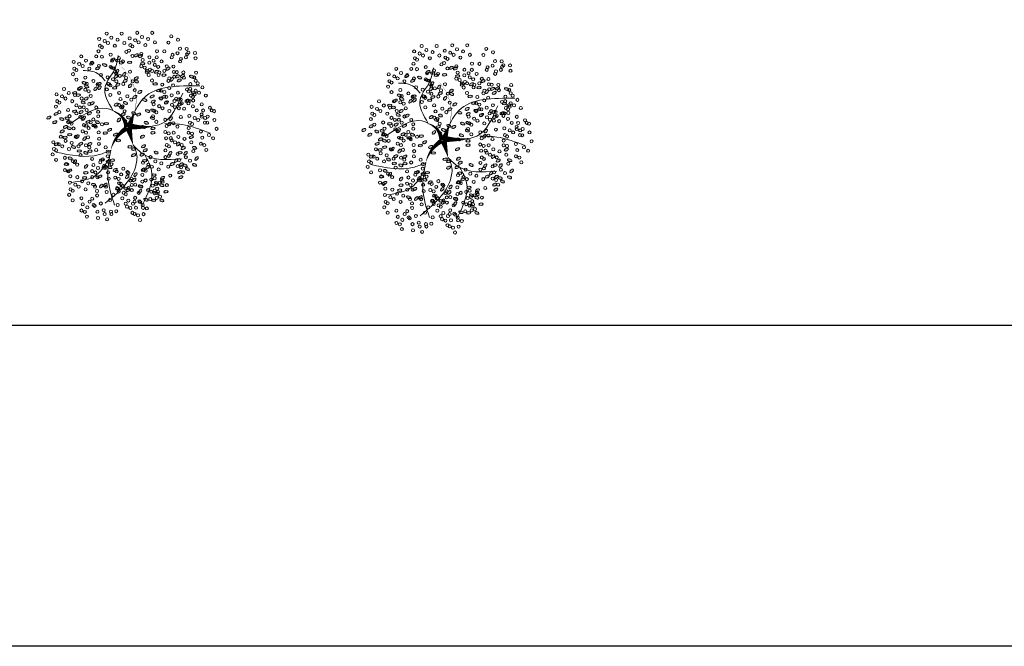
# Model space of a CAD drawing. Header units: millimetres. Extents: x 2161 to 2648, y 395 to 538.
# Tile 10 of 30: x 2353 to 2378, y 395 to 410. Entities that reach past the tile are written whole.
import ezdxf

# ---------------------------------------------------------------- set-up
doc = ezdxf.new("R2010")
doc.units = ezdxf.units.MM
doc.layers.add('01 - Vegetación', color=3, linetype='Continuous', lineweight=0)
doc.layers.add('Cotas', color=3, linetype='Continuous')

# ---------------------------------------------------------------- blocks, each defined once
blk = doc.blocks.new('17')
at = {"layer": '01 - Vegetación'}
for points in [[(4495.84, 1680.23, 1.33, 0.0221, 0.199177), (4489.97, 1684.48, 0.0221, 0.0221, 1.224983)], [(4496.02, 1680.23, 1.33, 0.0221, 0.286986), (4500.47, 1683.82, 0.0221, 0.0221, -1.494927)], [(4496.02, 1679.76, 1.77, 0.0221, 0), (4491.39, 1678.53, 0.0221, 0.0221, 0)], [(4496.02, 1679.66, 1.77, 0.0221, 0), (4500.28, 1678.15, 0.0221, 0.0221, 0)], [(4496.4, 1679.85, 1.77, 0.0221, 0.074947), (4496.4, 1672.95, 0.0221, 0.0221, 0.762797)], [(4497.07, 1679.43, 0.133, 0.0221, 0.381476), (4512.91, 1682.47, 0.0221, 0.0221, -1.841687)]]:
    blk.add_lwpolyline(points, format="xyseb", dxfattribs=at)
for points in [[(4490, 1684.47), (4488.83, 1687.51), (4489.5, 1699.09)], [(4487.73, 1684.98), (4483.44, 1688.25), (4481.42, 1694.81)], [(4497.83, 1680.19), (4501.11, 1685.48), (4497.33, 1694.81)], [(4508.5, 1685.98), (4510.45, 1688), (4511.21, 1691.78)], [(4491.39, 1678.53), (4489.02, 1677.58), (4485.46, 1677.92), (4475.87, 1685.99)], [(4500.47, 1683.82), (4506.92, 1685.99), (4511.46, 1683.47), (4515.25, 1682.46)], [(4490, 1684.47), (4482.94, 1685.23), (4475.36, 1683.47)], [(4491.39, 1678.53), (4489, 1675.9), (4487.73, 1665.57)], [(4496.57, 1678.43), (4497.07, 1670.86), (4505.15, 1665.32)], [(4497.07, 1679.43), (4503.89, 1675.65), (4507.17, 1660.78)], [(4488.74, 1675.4), (4484.7, 1673.64), (4475.11, 1676.16)], [(4497.07, 1670.11), (4496.82, 1665.57), (4494.55, 1658.01)]]:
    blk.add_spline(points, degree=3, dxfattribs=at)
blk = doc.blocks.new('16')
at = {"layer": '01 - Vegetación'}
h = blk.add_hatch(color=40, dxfattribs=at)
h.set_gradient(color1=(255, 191, 0), color2=(223, 255, 127), rotation=180, centered=1, tint=1, name='INVSPHERICAL')
edge = h.paths.add_edge_path()
edge.add_ellipse((4538.847, 1678.642), major_axis=(-0.0033, 0.0777), ratio=0.578492, start_angle=0, end_angle=360, ccw=False)
edge = h.paths.add_edge_path()
edge.add_ellipse((4538.961, 1678.487), major_axis=(-0.0349, 0.0695), ratio=0.578492, start_angle=0, end_angle=360, ccw=False)
edge = h.paths.add_edge_path()
edge.add_ellipse((4538.69, 1678.926), major_axis=(-0.0594, 0.0503), ratio=0.578492, start_angle=0, end_angle=360, ccw=False)
edge = h.paths.add_edge_path()
edge.add_ellipse((4538.676, 1678.266), major_axis=(-0.0033, 0.0777), ratio=0.578492, start_angle=0, end_angle=360, ccw=False)
edge = h.paths.add_edge_path()
edge.add_ellipse((4541.23, 1679.281), major_axis=(0.0274, 0.0728), ratio=0.578492, start_angle=0, end_angle=360, ccw=False)
edge = h.paths.add_edge_path()
edge.add_ellipse((4540.829, 1679.36), major_axis=(-0.0349, 0.0695), ratio=0.578492, start_angle=0, end_angle=360, ccw=False)
edge = h.paths.add_edge_path()
edge.add_ellipse((4541.174, 1679.607), major_axis=(-0.0349, 0.0695), ratio=0.578492, start_angle=0, end_angle=360, ccw=False)
edge = h.paths.add_edge_path()
edge.add_ellipse((4541.072, 1679.421), major_axis=(0.0274, 0.0728), ratio=0.578492, start_angle=0, end_angle=360, ccw=False)
edge = h.paths.add_edge_path()
edge.add_ellipse((4540.113, 1679.632), major_axis=(-0.0349, 0.0695), ratio=0.578492, start_angle=0, end_angle=360, ccw=False)
edge = h.paths.add_edge_path()
edge.add_ellipse((4540.279, 1679.843), major_axis=(-0.0349, 0.0695), ratio=0.578492, start_angle=0, end_angle=360, ccw=False)
edge = h.paths.add_edge_path()
edge.add_ellipse((4540.165, 1679.999), major_axis=(-0.0033, 0.0777), ratio=0.578492, start_angle=0, end_angle=360, ccw=False)
edge = h.paths.add_edge_path()
edge.add_ellipse((4540.499, 1679.956), major_axis=(-0.0033, 0.0777), ratio=0.578492, start_angle=0, end_angle=360, ccw=False)
edge = h.paths.add_edge_path()
edge.add_ellipse((4540.629, 1679.513), major_axis=(-0.0594, 0.0503), ratio=0.578492, start_angle=0, end_angle=360, ccw=False)
edge = h.paths.add_edge_path()
edge.add_ellipse((4540.551, 1680.278), major_axis=(0.0274, 0.0728), ratio=0.578492, start_angle=0, end_angle=360, ccw=False)
edge = h.paths.add_edge_path()
edge.add_ellipse((4539.201, 1679.744), major_axis=(-0.0033, 0.0777), ratio=0.578492, start_angle=0, end_angle=360, ccw=False)
edge = h.paths.add_edge_path()
edge.add_ellipse((4539.14, 1679.893), major_axis=(0.0274, 0.0728), ratio=0.578492, start_angle=0, end_angle=360, ccw=False)
edge = h.paths.add_edge_path()
edge.add_ellipse((4539.208, 1680.126), major_axis=(-0.0033, 0.0777), ratio=0.578492, start_angle=0, end_angle=360, ccw=False)
edge = h.paths.add_edge_path()
edge.add_ellipse((4538.979, 1680.681), major_axis=(-0.0594, 0.0503), ratio=0.578492, start_angle=0, end_angle=360, ccw=False)
edge = h.paths.add_edge_path()
edge.add_ellipse((4538.577, 1680.728), major_axis=(-0.0033, 0.0777), ratio=0.578492, start_angle=0, end_angle=360, ccw=False)
edge = h.paths.add_edge_path()
edge.add_ellipse((4538.926, 1680.033), major_axis=(0.0274, 0.0728), ratio=0.578492, start_angle=0, end_angle=360, ccw=False)
edge = h.paths.add_edge_path()
edge.add_ellipse((4538.95, 1679.842), major_axis=(0.0274, 0.0728), ratio=0.578492, start_angle=0, end_angle=360, ccw=False)
edge = h.paths.add_edge_path()
edge.add_ellipse((4538.621, 1680.191), major_axis=(-0.0349, 0.0695), ratio=0.578492, start_angle=0, end_angle=360, ccw=False)
edge = h.paths.add_edge_path()
edge.add_ellipse((4538.328, 1680.411), major_axis=(0.0274, 0.0728), ratio=0.578492, start_angle=0, end_angle=360, ccw=False)
edge = h.paths.add_edge_path()
edge.add_ellipse((4538.283, 1680.138), major_axis=(-0.0594, 0.0503), ratio=0.578492, start_angle=0, end_angle=360, ccw=False)
edge = h.paths.add_edge_path()
edge.add_ellipse((4538.32, 1679.993), major_axis=(-0.0594, 0.0503), ratio=0.578492, start_angle=0, end_angle=360, ccw=False)
edge = h.paths.add_edge_path()
edge.add_ellipse((4538.755, 1680.687), major_axis=(-0.0033, 0.0777), ratio=0.578492, start_angle=0, end_angle=360, ccw=False)
edge = h.paths.add_edge_path()
edge.add_ellipse((4538.834, 1681.261), major_axis=(-0.0349, 0.0695), ratio=0.578492, start_angle=0, end_angle=360, ccw=False)
edge = h.paths.add_edge_path()
edge.add_ellipse((4539.054, 1681.374), major_axis=(-0.0033, 0.0777), ratio=0.578492, start_angle=0, end_angle=360, ccw=False)
edge = h.paths.add_edge_path()
edge.add_ellipse((4539.147, 1681.076), major_axis=(-0.0594, 0.0503), ratio=0.578492, start_angle=0, end_angle=360, ccw=False)
edge = h.paths.add_edge_path()
edge.add_ellipse((4539.52, 1680.541), major_axis=(-0.0033, 0.0777), ratio=0.578492, start_angle=0, end_angle=360, ccw=False)
edge = h.paths.add_edge_path()
edge.add_ellipse((4539.459, 1680.689), major_axis=(0.0274, 0.0728), ratio=0.578492, start_angle=0, end_angle=360, ccw=False)
edge = h.paths.add_edge_path()
edge.add_ellipse((4539.527, 1680.923), major_axis=(-0.0033, 0.0777), ratio=0.578492, start_angle=0, end_angle=360, ccw=False)
edge = h.paths.add_edge_path()
edge.add_ellipse((4539.265, 1681.244), major_axis=(0.0274, 0.0728), ratio=0.578492, start_angle=0, end_angle=360, ccw=False)
edge = h.paths.add_edge_path()
edge.add_ellipse((4539.188, 1677.478), major_axis=(-0.0594, 0.0503), ratio=0.578492, start_angle=0, end_angle=360, ccw=False)
edge = h.paths.add_edge_path()
edge.add_ellipse((4539.473, 1678.19), major_axis=(0.0274, 0.0728), ratio=0.578492, start_angle=0, end_angle=360, ccw=False)
edge = h.paths.add_edge_path()
edge.add_ellipse((4540.696, 1678.325), major_axis=(0.0274, 0.0728), ratio=0.578492, start_angle=0, end_angle=360, ccw=False)
edge = h.paths.add_edge_path()
edge.add_ellipse((4540.33, 1678.305), major_axis=(-0.0033, 0.0777), ratio=0.578492, start_angle=0, end_angle=360, ccw=False)
edge = h.paths.add_edge_path()
edge.add_ellipse((4540.174, 1678.307), major_axis=(-0.0033, 0.0777), ratio=0.578492, start_angle=0, end_angle=360, ccw=False)
edge = h.paths.add_edge_path()
edge.add_ellipse((4540.488, 1677.717), major_axis=(-0.0594, 0.0503), ratio=0.578492, start_angle=0, end_angle=360, ccw=False)
edge = h.paths.add_edge_path()
edge.add_ellipse((4540.676, 1677.675), major_axis=(-0.0594, 0.0503), ratio=0.578492, start_angle=0, end_angle=360, ccw=False)
edge = h.paths.add_edge_path()
edge.add_ellipse((4539.469, 1677.341), major_axis=(-0.0033, 0.0777), ratio=0.578492, start_angle=0, end_angle=360, ccw=False)
edge = h.paths.add_edge_path()
edge.add_ellipse((4539.773, 1677.406), major_axis=(-0.0594, 0.0503), ratio=0.578492, start_angle=0, end_angle=360, ccw=False)
edge = h.paths.add_edge_path()
edge.add_ellipse((4539.631, 1677.23), major_axis=(-0.0349, 0.0695), ratio=0.578492, start_angle=0, end_angle=360, ccw=False)
edge = h.paths.add_edge_path()
edge.add_ellipse((4539.445, 1677.695), major_axis=(-0.0594, 0.0503), ratio=0.578492, start_angle=0, end_angle=360, ccw=False)
edge = h.paths.add_edge_path()
edge.add_ellipse((4542.676, 1679.136), major_axis=(-0.0033, 0.0777), ratio=0.578492, start_angle=0, end_angle=360, ccw=False)
edge = h.paths.add_edge_path()
edge.add_ellipse((4542.661, 1679.428), major_axis=(-0.0033, 0.0777), ratio=0.578492, start_angle=0, end_angle=360, ccw=False)
edge = h.paths.add_edge_path()
edge.add_ellipse((4542.742, 1679.554), major_axis=(-0.0033, 0.0777), ratio=0.578492, start_angle=0, end_angle=360, ccw=False)
edge = h.paths.add_edge_path()
edge.add_ellipse((4542.776, 1679.728), major_axis=(-0.0349, 0.0695), ratio=0.578492, start_angle=0, end_angle=360, ccw=False)
edge = h.paths.add_edge_path()
edge.add_ellipse((4542.477, 1679.745), major_axis=(0.0274, 0.0728), ratio=0.578492, start_angle=0, end_angle=360, ccw=False)
edge = h.paths.add_edge_path()
edge.add_ellipse((4542.578, 1680.02), major_axis=(0.0274, 0.0728), ratio=0.578492, start_angle=0, end_angle=360, ccw=False)
edge = h.paths.add_edge_path()
edge.add_ellipse((4542.466, 1680.268), major_axis=(-0.0349, 0.0695), ratio=0.578492, start_angle=0, end_angle=360, ccw=False)
edge = h.paths.add_edge_path()
edge.add_ellipse((4542.632, 1680.479), major_axis=(-0.0349, 0.0695), ratio=0.578492, start_angle=0, end_angle=360, ccw=False)
edge = h.paths.add_edge_path()
edge.add_ellipse((4542.359, 1679.577), major_axis=(-0.0594, 0.0503), ratio=0.578492, start_angle=0, end_angle=360, ccw=False)
edge = h.paths.add_edge_path()
edge.add_ellipse((4542.171, 1679.619), major_axis=(-0.0594, 0.0503), ratio=0.578492, start_angle=0, end_angle=360, ccw=False)
edge = h.paths.add_edge_path()
edge.add_ellipse((4542.246, 1679.328), major_axis=(-0.0594, 0.0503), ratio=0.578492, start_angle=0, end_angle=360, ccw=False)
edge = h.paths.add_edge_path()
edge.add_ellipse((4542.369, 1678.498), major_axis=(0.0274, 0.0728), ratio=0.578492, start_angle=0, end_angle=360, ccw=False)
edge = h.paths.add_edge_path()
edge.add_ellipse((4542.902, 1678.749), major_axis=(-0.0349, 0.0695), ratio=0.578492, start_angle=0, end_angle=360, ccw=False)
edge = h.paths.add_edge_path()
edge.add_ellipse((4542.925, 1678.897), major_axis=(-0.0349, 0.0695), ratio=0.578492, start_angle=0, end_angle=360, ccw=False)
edge = h.paths.add_edge_path()
edge.add_ellipse((4542.628, 1678.671), major_axis=(-0.0033, 0.0777), ratio=0.578492, start_angle=0, end_angle=360, ccw=False)
edge = h.paths.add_edge_path()
edge.add_ellipse((4542.11, 1678.896), major_axis=(-0.0349, 0.0695), ratio=0.578492, start_angle=0, end_angle=360, ccw=False)
edge = h.paths.add_edge_path()
edge.add_ellipse((4542.34, 1678.18), major_axis=(-0.0349, 0.0695), ratio=0.578492, start_angle=0, end_angle=360, ccw=False)
edge = h.paths.add_edge_path()
edge.add_ellipse((4538.137, 1679.191), major_axis=(-0.0349, 0.0695), ratio=0.578492, start_angle=0, end_angle=360, ccw=False)
edge = h.paths.add_edge_path()
edge.add_ellipse((4538.099, 1678.758), major_axis=(-0.0594, 0.0503), ratio=0.578492, start_angle=0, end_angle=360, ccw=False)
edge = h.paths.add_edge_path()
edge.add_ellipse((4537.796, 1678.552), major_axis=(0.0274, 0.0728), ratio=0.578492, start_angle=0, end_angle=360, ccw=False)
edge = h.paths.add_edge_path()
edge.add_ellipse((4537.776, 1678.277), major_axis=(-0.0033, 0.0777), ratio=0.578492, start_angle=0, end_angle=360, ccw=False)
edge = h.paths.add_edge_path()
edge.add_ellipse((4539.181, 1678.6), major_axis=(-0.0033, 0.0777), ratio=0.578492, start_angle=0, end_angle=360, ccw=False)
edge = h.paths.add_edge_path()
edge.add_ellipse((4538.502, 1678.968), major_axis=(-0.0594, 0.0503), ratio=0.578492, start_angle=0, end_angle=360, ccw=False)
edge = h.paths.add_edge_path()
edge.add_ellipse((4538.615, 1679.216), major_axis=(-0.0594, 0.0503), ratio=0.578492, start_angle=0, end_angle=360, ccw=False)
edge = h.paths.add_edge_path()
edge.add_ellipse((4538.188, 1679.557), major_axis=(-0.0033, 0.0777), ratio=0.578492, start_angle=0, end_angle=360, ccw=False)
edge = h.paths.add_edge_path()
edge.add_ellipse((4538.203, 1679.265), major_axis=(-0.0033, 0.0777), ratio=0.578492, start_angle=0, end_angle=360, ccw=False)
edge = h.paths.add_edge_path()
edge.add_ellipse((4538.285, 1679.391), major_axis=(-0.0033, 0.0777), ratio=0.578492, start_angle=0, end_angle=360, ccw=False)
edge = h.paths.add_edge_path()
edge.add_ellipse((4538.856, 1679.647), major_axis=(-0.0349, 0.0695), ratio=0.578492, start_angle=0, end_angle=360, ccw=False)
edge = h.paths.add_edge_path()
edge.add_ellipse((4538.272, 1678.751), major_axis=(0.0274, 0.0728), ratio=0.578492, start_angle=0, end_angle=360, ccw=False)
edge = h.paths.add_edge_path()
edge.add_ellipse((4540.863, 1678.985), major_axis=(0.0274, 0.0728), ratio=0.578492, start_angle=0, end_angle=360, ccw=False)
edge = h.paths.add_edge_path()
edge.add_ellipse((4540.823, 1678.811), major_axis=(-0.0349, 0.0695), ratio=0.578492, start_angle=0, end_angle=360, ccw=False)
edge = h.paths.add_edge_path()
edge.add_ellipse((4541.446, 1678.949), major_axis=(-0.0349, 0.0695), ratio=0.578492, start_angle=0, end_angle=360, ccw=False)
edge = h.paths.add_edge_path()
edge.add_ellipse((4540.434, 1680.393), major_axis=(-0.0033, 0.0777), ratio=0.578492, start_angle=0, end_angle=360, ccw=False)
edge = h.paths.add_edge_path()
edge.add_ellipse((4540.419, 1680.685), major_axis=(-0.0033, 0.0777), ratio=0.578492, start_angle=0, end_angle=360, ccw=False)
edge = h.paths.add_edge_path()
edge.add_ellipse((4539.773, 1680.547), major_axis=(-0.0349, 0.0695), ratio=0.578492, start_angle=0, end_angle=360, ccw=False)
edge = h.paths.add_edge_path()
edge.add_ellipse((4539.782, 1680.87), major_axis=(-0.0349, 0.0695), ratio=0.578492, start_angle=0, end_angle=360, ccw=False)
edge = h.paths.add_edge_path()
edge.add_ellipse((4539.668, 1681.126), major_axis=(0.0274, 0.0728), ratio=0.578492, start_angle=0, end_angle=360, ccw=False)
edge = h.paths.add_edge_path()
edge.add_ellipse((4540.336, 1681.276), major_axis=(0.0274, 0.0728), ratio=0.578492, start_angle=0, end_angle=360, ccw=False)
edge = h.paths.add_edge_path()
edge.add_ellipse((4540.381, 1681.413), major_axis=(-0.0349, 0.0695), ratio=0.578492, start_angle=0, end_angle=360, ccw=False)
edge = h.paths.add_edge_path()
edge.add_ellipse((4540.225, 1681.525), major_axis=(-0.0349, 0.0695), ratio=0.578492, start_angle=0, end_angle=360, ccw=False)
edge = h.paths.add_edge_path()
edge.add_ellipse((4540.009, 1681.424), major_axis=(-0.0033, 0.0777), ratio=0.578492, start_angle=0, end_angle=360, ccw=False)
edge = h.paths.add_edge_path()
edge.add_ellipse((4540.106, 1681.258), major_axis=(-0.0033, 0.0777), ratio=0.578492, start_angle=0, end_angle=360, ccw=False)
edge = h.paths.add_edge_path()
edge.add_ellipse((4540.036, 1680.989), major_axis=(-0.0594, 0.0503), ratio=0.578492, start_angle=0, end_angle=360, ccw=False)
edge = h.paths.add_edge_path()
edge.add_ellipse((4539.967, 1680.73), major_axis=(-0.0594, 0.0503), ratio=0.578492, start_angle=0, end_angle=360, ccw=False)
edge = h.paths.add_edge_path()
edge.add_ellipse((4541.92, 1680.217), major_axis=(-0.0033, 0.0777), ratio=0.578492, start_angle=0, end_angle=360, ccw=False)
edge = h.paths.add_edge_path()
edge.add_ellipse((4541.222, 1680.466), major_axis=(-0.0349, 0.0695), ratio=0.578492, start_angle=0, end_angle=360, ccw=False)
edge = h.paths.add_edge_path()
edge.add_ellipse((4541.387, 1680.676), major_axis=(-0.0349, 0.0695), ratio=0.578492, start_angle=0, end_angle=360, ccw=False)
edge = h.paths.add_edge_path()
edge.add_ellipse((4541.251, 1680.784), major_axis=(0.0274, 0.0728), ratio=0.578492, start_angle=0, end_angle=360, ccw=False)
edge = h.paths.add_edge_path()
edge.add_ellipse((4541.818, 1680.659), major_axis=(0.0274, 0.0728), ratio=0.578492, start_angle=0, end_angle=360, ccw=False)
edge = h.paths.add_edge_path()
edge.add_ellipse((4541.942, 1680.743), major_axis=(0.0274, 0.0728), ratio=0.578492, start_angle=0, end_angle=360, ccw=False)
edge = h.paths.add_edge_path()
edge.add_ellipse((4541.762, 1680.886), major_axis=(-0.0349, 0.0695), ratio=0.578492, start_angle=0, end_angle=360, ccw=False)
edge = h.paths.add_edge_path()
edge.add_ellipse((4541.592, 1681.082), major_axis=(-0.0033, 0.0777), ratio=0.578492, start_angle=0, end_angle=360, ccw=False)
edge = h.paths.add_edge_path()
edge.add_ellipse((4541.511, 1680.956), major_axis=(-0.0033, 0.0777), ratio=0.578492, start_angle=0, end_angle=360, ccw=False)
edge = h.paths.add_edge_path()
edge.add_ellipse((4541.775, 1680.201), major_axis=(-0.0594, 0.0503), ratio=0.578492, start_angle=0, end_angle=360, ccw=False)
edge = h.paths.add_edge_path()
edge.add_ellipse((4541.737, 1680.346), major_axis=(-0.0594, 0.0503), ratio=0.578492, start_angle=0, end_angle=360, ccw=False)
edge = h.paths.add_edge_path()
edge.add_ellipse((4541.843, 1679.118), major_axis=(-0.0594, 0.0503), ratio=0.578492, start_angle=0, end_angle=360, ccw=False)
edge = h.paths.add_edge_path()
edge.add_ellipse((4541.881, 1679.551), major_axis=(-0.0349, 0.0695), ratio=0.578492, start_angle=0, end_angle=360, ccw=False)
edge = h.paths.add_edge_path()
edge.add_ellipse((4542.015, 1679.29), major_axis=(-0.0349, 0.0695), ratio=0.578492, start_angle=0, end_angle=360, ccw=False)
edge = h.paths.add_edge_path()
edge.add_ellipse((4541.91, 1679.869), major_axis=(0.0274, 0.0728), ratio=0.578492, start_angle=0, end_angle=360, ccw=False)
edge = h.paths.add_edge_path()
edge.add_ellipse((4541.769, 1679.666), major_axis=(-0.0033, 0.0777), ratio=0.578492, start_angle=0, end_angle=360, ccw=False)
edge = h.paths.add_edge_path()
edge.add_ellipse((4539.676, 1679.115), major_axis=(-0.0033, 0.0777), ratio=0.578492, start_angle=0, end_angle=360, ccw=False)
edge = h.paths.add_edge_path()
edge.add_ellipse((4539.594, 1678.989), major_axis=(-0.0033, 0.0777), ratio=0.578492, start_angle=0, end_angle=360, ccw=False)
edge = h.paths.add_edge_path()
edge.add_ellipse((4539.898, 1679.531), major_axis=(-0.0033, 0.0777), ratio=0.578492, start_angle=0, end_angle=360, ccw=False)
edge = h.paths.add_edge_path()
edge.add_ellipse((4539.697, 1678.641), major_axis=(-0.0349, 0.0695), ratio=0.578492, start_angle=0, end_angle=360, ccw=False)
edge = h.paths.add_edge_path()
edge.add_ellipse((4539.398, 1678.691), major_axis=(-0.0349, 0.0695), ratio=0.578492, start_angle=0, end_angle=360, ccw=False)
edge = h.paths.add_edge_path()
edge.add_ellipse((4539.555, 1678.579), major_axis=(-0.0349, 0.0695), ratio=0.578492, start_angle=0, end_angle=360, ccw=False)
edge = h.paths.add_edge_path()
edge.add_ellipse((4540.714, 1679.167), major_axis=(0.0274, 0.0728), ratio=0.578492, start_angle=0, end_angle=360, ccw=False)
edge = h.paths.add_edge_path()
edge.add_ellipse((4540.549, 1681.79), major_axis=(-0.0349, 0.0695), ratio=0.578492, start_angle=0, end_angle=360, ccw=False)
edge = h.paths.add_edge_path()
edge.add_ellipse((4540.715, 1682.001), major_axis=(-0.0349, 0.0695), ratio=0.578492, start_angle=0, end_angle=360, ccw=False)
edge = h.paths.add_edge_path()
edge.add_ellipse((4540.848, 1681.741), major_axis=(-0.0349, 0.0695), ratio=0.578492, start_angle=0, end_angle=360, ccw=False)
edge = h.paths.add_edge_path()
edge.add_ellipse((4540.661, 1681.542), major_axis=(0.0274, 0.0728), ratio=0.578492, start_angle=0, end_angle=360, ccw=False)
edge = h.paths.add_edge_path()
edge.add_ellipse((4540.684, 1681.351), major_axis=(0.0274, 0.0728), ratio=0.578492, start_angle=0, end_angle=360, ccw=False)
edge = h.paths.add_edge_path()
edge.add_ellipse((4540.56, 1681.267), major_axis=(0.0274, 0.0728), ratio=0.578492, start_angle=0, end_angle=360, ccw=False)
edge = h.paths.add_edge_path()
edge.add_ellipse((4540.528, 1678.539), major_axis=(0.0274, 0.0728), ratio=0.578492, start_angle=0, end_angle=360, ccw=False)
edge = h.paths.add_edge_path()
edge.add_ellipse((4540.38, 1678.647), major_axis=(0.0274, 0.0728), ratio=0.578492, start_angle=0, end_angle=360, ccw=False)
edge = h.paths.add_edge_path()
edge.add_ellipse((4540.034, 1678.678), major_axis=(-0.0349, 0.0695), ratio=0.578492, start_angle=0, end_angle=360, ccw=False)
edge = h.paths.add_edge_path()
edge.add_ellipse((4540.944, 1678.493), major_axis=(0.0274, 0.0728), ratio=0.578492, start_angle=0, end_angle=360, ccw=False)
edge = h.paths.add_edge_path()
edge.add_ellipse((4541.625, 1678.77), major_axis=(-0.0349, 0.0695), ratio=0.578492, start_angle=0, end_angle=360, ccw=False)
edge = h.paths.add_edge_path()
edge.add_ellipse((4541.994, 1678.887), major_axis=(0.0274, 0.0728), ratio=0.578492, start_angle=0, end_angle=360, ccw=False)
edge = h.paths.add_edge_path()
edge.add_ellipse((4541.336, 1678.598), major_axis=(0.0274, 0.0728), ratio=0.578492, start_angle=0, end_angle=360, ccw=False)
edge = h.paths.add_edge_path()
edge.add_ellipse((4539.381, 1678.993), major_axis=(-0.0349, 0.0695), ratio=0.578492, start_angle=0, end_angle=360, ccw=False)
edge = h.paths.add_edge_path()
edge.add_ellipse((4540.938, 1681.079), major_axis=(-0.0033, 0.0777), ratio=0.578492, start_angle=0, end_angle=360, ccw=False)
edge = h.paths.add_edge_path()
edge.add_ellipse((4540.699, 1680.759), major_axis=(-0.0594, 0.0503), ratio=0.578492, start_angle=0, end_angle=360, ccw=False)
edge = h.paths.add_edge_path()
edge.add_ellipse((4540.908, 1680.857), major_axis=(-0.0349, 0.0695), ratio=0.578492, start_angle=0, end_angle=360, ccw=False)
edge = h.paths.add_edge_path()
edge.add_ellipse((4540.863, 1680.561), major_axis=(-0.0349, 0.0695), ratio=0.578492, start_angle=0, end_angle=360, ccw=False)
edge = h.paths.add_edge_path()
edge.add_ellipse((4540.564, 1680.61), major_axis=(-0.0349, 0.0695), ratio=0.578492, start_angle=0, end_angle=360, ccw=False)
edge = h.paths.add_edge_path()
edge.add_ellipse((4539.771, 1681.729), major_axis=(-0.0349, 0.0695), ratio=0.578492, start_angle=0, end_angle=360, ccw=False)
edge = h.paths.add_edge_path()
edge.add_ellipse((4540.968, 1678.302), major_axis=(0.0274, 0.0728), ratio=0.578492, start_angle=0, end_angle=360, ccw=False)
edge = h.paths.add_edge_path()
edge.add_ellipse((4541.908, 1678.227), major_axis=(-0.0033, 0.0777), ratio=0.578492, start_angle=0, end_angle=360, ccw=False)
edge = h.paths.add_edge_path()
edge.add_ellipse((4541.283, 1678.297), major_axis=(-0.0349, 0.0695), ratio=0.578492, start_angle=0, end_angle=360, ccw=False)
edge = h.paths.add_edge_path()
edge.add_ellipse((4541.463, 1678.333), major_axis=(-0.0349, 0.0695), ratio=0.578492, start_angle=0, end_angle=360, ccw=False)
edge = h.paths.add_edge_path()
edge.add_ellipse((4538.021, 1678.159), major_axis=(0.0274, 0.0728), ratio=0.578492, start_angle=0, end_angle=360, ccw=False)
edge = h.paths.add_edge_path()
edge.add_ellipse((4537.772, 1677.992), major_axis=(0.0274, 0.0728), ratio=0.578492, start_angle=0, end_angle=360, ccw=False)
edge = h.paths.add_edge_path()
edge.add_ellipse((4538.082, 1677.841), major_axis=(-0.0033, 0.0777), ratio=0.578492, start_angle=0, end_angle=360, ccw=False)
edge = h.paths.add_edge_path()
edge.add_ellipse((4538.572, 1677.966), major_axis=(-0.0349, 0.0695), ratio=0.578492, start_angle=0, end_angle=360, ccw=False)
edge = h.paths.add_edge_path()
edge.add_ellipse((4538.311, 1677.99), major_axis=(0.0274, 0.0728), ratio=0.578492, start_angle=0, end_angle=360, ccw=False)
edge = h.paths.add_edge_path()
edge.add_ellipse((4538.394, 1678.174), major_axis=(0.0274, 0.0728), ratio=0.578492, start_angle=0, end_angle=360, ccw=False)
edge = h.paths.add_edge_path()
edge.add_ellipse((4538.776, 1677.355), major_axis=(-0.0349, 0.0695), ratio=0.578492, start_angle=0, end_angle=360, ccw=False)
edge = h.paths.add_edge_path()
edge.add_ellipse((4538.597, 1677.319), major_axis=(-0.0349, 0.0695), ratio=0.578492, start_angle=0, end_angle=360, ccw=False)
edge = h.paths.add_edge_path()
edge.add_ellipse((4539.063, 1677.621), major_axis=(-0.0349, 0.0695), ratio=0.578492, start_angle=0, end_angle=360, ccw=False)
edge = h.paths.add_edge_path()
edge.add_ellipse((4539.033, 1676.828), major_axis=(0.0274, 0.0728), ratio=0.578492, start_angle=0, end_angle=360, ccw=False)
edge = h.paths.add_edge_path()
edge.add_ellipse((4539.009, 1677.162), major_axis=(0.0274, 0.0728), ratio=0.578492, start_angle=0, end_angle=360, ccw=False)
edge = h.paths.add_edge_path()
edge.add_ellipse((4538.885, 1677.078), major_axis=(0.0274, 0.0728), ratio=0.578492, start_angle=0, end_angle=360, ccw=False)
edge = h.paths.add_edge_path()
edge.add_ellipse((4539.054, 1677.298), major_axis=(-0.0349, 0.0695), ratio=0.578492, start_angle=0, end_angle=360, ccw=False)
edge = h.paths.add_edge_path()
edge.add_ellipse((4542.221, 1677.913), major_axis=(-0.0033, 0.0777), ratio=0.578492, start_angle=0, end_angle=360, ccw=False)
edge = h.paths.add_edge_path()
edge.add_ellipse((4542.451, 1677.771), major_axis=(-0.0349, 0.0695), ratio=0.578492, start_angle=0, end_angle=360, ccw=False)
edge = h.paths.add_edge_path()
edge.add_ellipse((4541.18, 1677.355), major_axis=(-0.0349, 0.0695), ratio=0.578492, start_angle=0, end_angle=360, ccw=False)
edge = h.paths.add_edge_path()
edge.add_ellipse((4541.671, 1678.102), major_axis=(-0.0033, 0.0777), ratio=0.578492, start_angle=0, end_angle=360, ccw=False)
edge = h.paths.add_edge_path()
edge.add_ellipse((4541.411, 1678.017), major_axis=(-0.0033, 0.0777), ratio=0.578492, start_angle=0, end_angle=360, ccw=False)
edge = h.paths.add_edge_path()
edge.add_ellipse((4542.075, 1677.637), major_axis=(-0.0594, 0.0503), ratio=0.578492, start_angle=0, end_angle=360, ccw=False)
edge = h.paths.add_edge_path()
edge.add_ellipse((4541.252, 1677.826), major_axis=(-0.0349, 0.0695), ratio=0.578492, start_angle=0, end_angle=360, ccw=False)
edge = h.paths.add_edge_path()
edge.add_ellipse((4541.596, 1676.853), major_axis=(-0.0033, 0.0777), ratio=0.578492, start_angle=0, end_angle=360, ccw=False)
edge = h.paths.add_edge_path()
edge.add_ellipse((4541.655, 1677.018), major_axis=(-0.0033, 0.0777), ratio=0.578492, start_angle=0, end_angle=360, ccw=False)
edge = h.paths.add_edge_path()
edge.add_ellipse((4542.033, 1677.371), major_axis=(-0.0349, 0.0695), ratio=0.578492, start_angle=0, end_angle=360, ccw=False)
edge = h.paths.add_edge_path()
edge.add_ellipse((4542.19, 1677.259), major_axis=(-0.0349, 0.0695), ratio=0.578492, start_angle=0, end_angle=360, ccw=False)
edge = h.paths.add_edge_path()
edge.add_ellipse((4542.168, 1676.931), major_axis=(0.0274, 0.0728), ratio=0.578492, start_angle=0, end_angle=360, ccw=False)
edge = h.paths.add_edge_path()
edge.add_ellipse((4542.176, 1677.433), major_axis=(-0.0349, 0.0695), ratio=0.578492, start_angle=0, end_angle=360, ccw=False)
edge = h.paths.add_edge_path()
edge.add_ellipse((4541.313, 1677.094), major_axis=(-0.0349, 0.0695), ratio=0.578492, start_angle=0, end_angle=360, ccw=False)
edge = h.paths.add_edge_path()
edge.add_ellipse((4541.359, 1677.391), major_axis=(-0.0349, 0.0695), ratio=0.578492, start_angle=0, end_angle=360, ccw=False)
edge = h.paths.add_edge_path()
edge.add_ellipse((4540.019, 1676.943), major_axis=(-0.0349, 0.0695), ratio=0.578492, start_angle=0, end_angle=360, ccw=False)
edge = h.paths.add_edge_path()
edge.add_ellipse((4539.641, 1676.826), major_axis=(0.0274, 0.0728), ratio=0.578492, start_angle=0, end_angle=360, ccw=False)
edge = h.paths.add_edge_path()
edge.add_ellipse((4539.262, 1676.754), major_axis=(-0.0594, 0.0503), ratio=0.578492, start_angle=0, end_angle=360, ccw=False)
edge = h.paths.add_edge_path()
edge.add_ellipse((4539.45, 1677.146), major_axis=(-0.0594, 0.0503), ratio=0.578492, start_angle=0, end_angle=360, ccw=False)
at = {"layer": '01 - Vegetación', "extrusion": (0, 0, -1)}
for centre, major_axis in [((4540.715, 1682.001), (-0.0349, 0.0695)), ((4539.771, 1681.729), (-0.0349, 0.0695)), ((4540.549, 1681.79), (-0.0349, 0.0695)), ((4540.848, 1681.741), (-0.0349, 0.0695)), ((4538.834, 1681.261), (-0.0349, 0.0695)), ((4539.054, 1681.374), (-0.0033, 0.0777)), ((4540.009, 1681.424), (-0.0033, 0.0777)), ((4540.106, 1681.258), (-0.0033, 0.0777)), ((4540.225, 1681.525), (-0.0349, 0.0695)), ((4540.381, 1681.413), (-0.0349, 0.0695)), ((4539.527, 1680.923), (-0.0033, 0.0777)), ((4540.938, 1681.079), (-0.0033, 0.0777)), ((4541.511, 1680.956), (-0.0033, 0.0777)), ((4541.592, 1681.082), (-0.0033, 0.0777)), ((4541.762, 1680.886), (-0.0349, 0.0695)), ((4538.577, 1680.728), (-0.0033, 0.0777)), ((4538.755, 1680.687), (-0.0033, 0.0777)), ((4539.52, 1680.541), (-0.0033, 0.0777)), ((4539.773, 1680.547), (-0.0349, 0.0695)), ((4539.782, 1680.87), (-0.0349, 0.0695)), ((4540.419, 1680.685), (-0.0033, 0.0777)), ((4540.564, 1680.61), (-0.0349, 0.0695)), ((4540.863, 1680.561), (-0.0349, 0.0695)), ((4540.908, 1680.857), (-0.0349, 0.0695)), ((4541.387, 1680.676), (-0.0349, 0.0695)), ((4538.621, 1680.191), (-0.0349, 0.0695)), ((4540.434, 1680.393), (-0.0033, 0.0777)), ((4541.222, 1680.466), (-0.0349, 0.0695)), ((4541.92, 1680.217), (-0.0033, 0.0777)), ((4542.466, 1680.268), (-0.0349, 0.0695)), ((4542.632, 1680.479), (-0.0349, 0.0695)), ((4539.208, 1680.126), (-0.0033, 0.0777)), ((4540.165, 1679.999), (-0.0033, 0.0777)), ((4540.279, 1679.843), (-0.0349, 0.0695)), ((4540.499, 1679.956), (-0.0033, 0.0777)), ((4538.188, 1679.557), (-0.0033, 0.0777)), ((4538.856, 1679.647), (-0.0349, 0.0695)), ((4539.201, 1679.744), (-0.0033, 0.0777)), ((4539.898, 1679.531), (-0.0033, 0.0777)), ((4540.113, 1679.632), (-0.0349, 0.0695)), ((4541.174, 1679.607), (-0.0349, 0.0695)), ((4541.769, 1679.666), (-0.0033, 0.0777)), ((4541.881, 1679.551), (-0.0349, 0.0695)), ((4542.742, 1679.554), (-0.0033, 0.0777)), ((4542.776, 1679.728), (-0.0349, 0.0695)), ((4538.137, 1679.191), (-0.0349, 0.0695)), ((4538.203, 1679.265), (-0.0033, 0.0777)), ((4538.285, 1679.391), (-0.0033, 0.0777)), ((4540.829, 1679.36), (-0.0349, 0.0695)), ((4542.015, 1679.29), (-0.0349, 0.0695)), ((4542.661, 1679.428), (-0.0033, 0.0777)), ((4539.381, 1678.993), (-0.0349, 0.0695)), ((4539.594, 1678.989), (-0.0033, 0.0777)), ((4539.676, 1679.115), (-0.0033, 0.0777)), ((4540.823, 1678.811), (-0.0349, 0.0695)), ((4541.446, 1678.949), (-0.0349, 0.0695)), ((4542.11, 1678.896), (-0.0349, 0.0695)), ((4542.676, 1679.136), (-0.0033, 0.0777)), ((4542.925, 1678.897), (-0.0349, 0.0695)), ((4538.847, 1678.642), (-0.0033, 0.0777)), ((4538.961, 1678.487), (-0.0349, 0.0695)), ((4539.181, 1678.6), (-0.0033, 0.0777)), ((4539.398, 1678.691), (-0.0349, 0.0695)), ((4539.555, 1678.579), (-0.0349, 0.0695)), ((4539.697, 1678.641), (-0.0349, 0.0695)), ((4540.034, 1678.678), (-0.0349, 0.0695)), ((4541.625, 1678.77), (-0.0349, 0.0695)), ((4542.628, 1678.671), (-0.0033, 0.0777)), ((4542.902, 1678.749), (-0.0349, 0.0695)), ((4537.776, 1678.277), (-0.0033, 0.0777)), ((4538.676, 1678.266), (-0.0033, 0.0777)), ((4540.174, 1678.307), (-0.0033, 0.0777)), ((4540.33, 1678.305), (-0.0033, 0.0777)), ((4541.283, 1678.297), (-0.0349, 0.0695)), ((4541.463, 1678.333), (-0.0349, 0.0695)), ((4541.671, 1678.102), (-0.0033, 0.0777)), ((4541.908, 1678.227), (-0.0033, 0.0777)), ((4542.34, 1678.18), (-0.0349, 0.0695)), ((4538.082, 1677.841), (-0.0033, 0.0777)), ((4538.572, 1677.966), (-0.0349, 0.0695)), ((4541.252, 1677.826), (-0.0349, 0.0695)), ((4541.411, 1678.017), (-0.0033, 0.0777)), ((4542.221, 1677.913), (-0.0033, 0.0777)), ((4542.451, 1677.771), (-0.0349, 0.0695)), ((4539.063, 1677.621), (-0.0349, 0.0695)), ((4541.359, 1677.391), (-0.0349, 0.0695)), ((4542.176, 1677.433), (-0.0349, 0.0695)), ((4538.597, 1677.319), (-0.0349, 0.0695)), ((4538.776, 1677.355), (-0.0349, 0.0695)), ((4539.054, 1677.298), (-0.0349, 0.0695)), ((4539.469, 1677.341), (-0.0033, 0.0777)), ((4539.631, 1677.23), (-0.0349, 0.0695)), ((4541.18, 1677.355), (-0.0349, 0.0695)), ((4541.313, 1677.094), (-0.0349, 0.0695)), ((4542.033, 1677.371), (-0.0349, 0.0695)), ((4542.19, 1677.259), (-0.0349, 0.0695)), ((4540.019, 1676.943), (-0.0349, 0.0695)), ((4541.596, 1676.853), (-0.0033, 0.0777)), ((4541.655, 1677.018), (-0.0033, 0.0777))]:
    blk.add_ellipse(centre, major_axis=major_axis, ratio=0.578492, start_param=3.141593, end_param=9.424778, dxfattribs=at)
for centre, major_axis in [((4539.265, 1681.244), (0.0274, 0.0728)), ((4540.336, 1681.276), (0.0274, 0.0728)), ((4540.56, 1681.267), (0.0274, 0.0728)), ((4540.661, 1681.542), (0.0274, 0.0728)), ((4540.684, 1681.351), (0.0274, 0.0728)), ((4539.147, 1681.076), (-0.0594, 0.0503)), ((4539.668, 1681.126), (0.0274, 0.0728)), ((4540.036, 1680.989), (-0.0594, 0.0503)), ((4538.979, 1680.681), (-0.0594, 0.0503)), ((4539.459, 1680.689), (0.0274, 0.0728)), ((4539.967, 1680.73), (-0.0594, 0.0503)), ((4540.699, 1680.759), (-0.0594, 0.0503)), ((4541.251, 1680.784), (0.0274, 0.0728)), ((4541.818, 1680.659), (0.0274, 0.0728)), ((4541.942, 1680.743), (0.0274, 0.0728)), ((4538.328, 1680.411), (0.0274, 0.0728)), ((4540.551, 1680.278), (0.0274, 0.0728)), ((4541.737, 1680.346), (-0.0594, 0.0503)), ((4541.775, 1680.201), (-0.0594, 0.0503)), ((4538.283, 1680.138), (-0.0594, 0.0503)), ((4538.32, 1679.993), (-0.0594, 0.0503)), ((4538.926, 1680.033), (0.0274, 0.0728)), ((4538.95, 1679.842), (0.0274, 0.0728)), ((4539.14, 1679.893), (0.0274, 0.0728)), ((4541.91, 1679.869), (0.0274, 0.0728)), ((4542.578, 1680.02), (0.0274, 0.0728)), ((4540.629, 1679.513), (-0.0594, 0.0503)), ((4542.171, 1679.619), (-0.0594, 0.0503)), ((4542.359, 1679.577), (-0.0594, 0.0503)), ((4542.477, 1679.745), (0.0274, 0.0728)), ((4538.615, 1679.216), (-0.0594, 0.0503)), ((4540.714, 1679.167), (0.0274, 0.0728)), ((4541.072, 1679.421), (0.0274, 0.0728)), ((4541.23, 1679.281), (0.0274, 0.0728)), ((4542.246, 1679.328), (-0.0594, 0.0503)), ((4538.502, 1678.968), (-0.0594, 0.0503)), ((4538.69, 1678.926), (-0.0594, 0.0503)), ((4540.863, 1678.985), (0.0274, 0.0728)), ((4541.843, 1679.118), (-0.0594, 0.0503)), ((4541.994, 1678.887), (0.0274, 0.0728)), ((4537.796, 1678.552), (0.0274, 0.0728)), ((4538.099, 1678.758), (-0.0594, 0.0503)), ((4538.272, 1678.751), (0.0274, 0.0728)), ((4540.38, 1678.647), (0.0274, 0.0728)), ((4540.528, 1678.539), (0.0274, 0.0728)), ((4540.944, 1678.493), (0.0274, 0.0728)), ((4541.336, 1678.598), (0.0274, 0.0728)), ((4542.369, 1678.498), (0.0274, 0.0728)), ((4538.021, 1678.159), (0.0274, 0.0728)), ((4538.394, 1678.174), (0.0274, 0.0728)), ((4539.473, 1678.19), (0.0274, 0.0728)), ((4540.696, 1678.325), (0.0274, 0.0728)), ((4540.968, 1678.302), (0.0274, 0.0728)), ((4537.772, 1677.992), (0.0274, 0.0728)), ((4538.311, 1677.99), (0.0274, 0.0728)), ((4539.188, 1677.478), (-0.0594, 0.0503)), ((4539.445, 1677.695), (-0.0594, 0.0503)), ((4539.773, 1677.406), (-0.0594, 0.0503)), ((4540.488, 1677.717), (-0.0594, 0.0503)), ((4540.676, 1677.675), (-0.0594, 0.0503)), ((4542.075, 1677.637), (-0.0594, 0.0503)), ((4538.885, 1677.078), (0.0274, 0.0728)), ((4539.009, 1677.162), (0.0274, 0.0728)), ((4539.45, 1677.146), (-0.0594, 0.0503)), ((4539.033, 1676.828), (0.0274, 0.0728)), ((4539.262, 1676.754), (-0.0594, 0.0503)), ((4539.641, 1676.826), (0.0274, 0.0728)), ((4542.168, 1676.931), (0.0274, 0.0728))]:
    blk.add_ellipse(centre, major_axis=major_axis, ratio=0.578492, dxfattribs=at)
blk = doc.blocks.new('18')
at = {"color": 60}
for centre in [(4487.42, 1699.03), (4488.87, 1699.94), (4489.95, 1699.03), (4490.32, 1699.58), (4492.13, 1699.76), (4501.6, 1699.08), (4503.05, 1698.72), (4504.86, 1698.9), (4484.34, 1695.77), (4484.7, 1696.68), (4486.33, 1696.32), (4487.96, 1696.68), (4491.04, 1697.4), (4491.59, 1698.31), (4492.49, 1696.5), (4493.58, 1697.76), (4497.43, 1695.82), (4500.15, 1698.17), (4500.69, 1695.82), (4502.68, 1698.17), (4503.77, 1696.54), (4504.32, 1697.45), (4506.31, 1696.91), (4476.66, 1694.63), (4478.11, 1695.54), (4479.2, 1694.63), (4479.56, 1695.18), (4480.83, 1693.91), (4481.37, 1695.36), (4482.82, 1693.36), (4483.07, 1695.23), (4486.15, 1693.42), (4487.06, 1694.51), (4490.32, 1695.59), (4491.95, 1694.87), (4493.58, 1693.78), (4495.8, 1694.37), (4497.07, 1694.91), (4499.06, 1695.46), (4499.79, 1693.65), (4501.93, 1693.6), (4503.05, 1694.73), (4504.68, 1694.01), (4505.22, 1695.64), (4472.31, 1690.83), (4473.58, 1691.37), (4473.94, 1692.28), (4474.77, 1690.7), (4475.57, 1691.92), (4477.21, 1692.28), (4479.56, 1691.19), (4480.29, 1693), (4481.74, 1692.1), (4488.69, 1692.51), (4491.04, 1693.06), (4491.3, 1691.07), (4494.68, 1691.06), (4495.05, 1691.97), (4496.68, 1691.6), (4498.31, 1691.97), (4498.88, 1692.56), (4500.66, 1690.88), (4501.39, 1692.69), (4501.42, 1691.65), (4503.77, 1692.2), (4506.31, 1692.92), (4473.62, 1688.01), (4475.16, 1688.77), (4475.39, 1689.02), (4476.3, 1690.11), (4477.08, 1689.41), (4477.93, 1688.11), (4479.13, 1688.13), (4480.29, 1688.66), (4481.19, 1690.47), (4482.79, 1688), (4482.82, 1689.38), (4484.06, 1688.54), (4484.42, 1689.44), (4486.05, 1689.08), (4487.68, 1689.44), (4490.04, 1688.36), (4490.76, 1690.17), (4493.41, 1690.52), (4495.88, 1690.38), (4496.26, 1688.46), (4496.5, 1688.71), (4497.4, 1689.79), (4498.18, 1689.1), (4501.39, 1688.34), (4502.29, 1690.16), (4471.57, 1685.45), (4471.96, 1687.88), (4472.98, 1686.09), (4474.01, 1686.34), (4475.8, 1687.11), (4478.87, 1685.57), (4480.28, 1685.7), (4485.25, 1687.86), (4485.63, 1685.94), (4485.87, 1686.18), (4486.77, 1687.27), (4487.55, 1686.58), (4488.4, 1685.28), (4489.6, 1685.3), (4490.76, 1685.82), (4491.67, 1687.63), (4493.06, 1687.57), (4494.72, 1687.69), (4496.9, 1686.8), (4499.03, 1687.8), (4500.23, 1687.82), (4472.98, 1684.29), (4473.62, 1684.42), (4473.75, 1683.01), (4476.7, 1684.68), (4478.11, 1683.78), (4479.9, 1682.75), (4482.43, 1685.04), (4482.71, 1683.28), (4484.1, 1685.17), (4484.34, 1682.92), (4486.27, 1684.27), (4474.95, 1680.14), (4475.42, 1682.63), (4479, 1682.37), (4481.08, 1681.83), (4481.18, 1682.24), (4482.35, 1682.38), (4483.54, 1681.7), (4485.07, 1681.11), (4473.32, 1678.69), (4474.59, 1679.23), (4475.78, 1678.56), (4476.58, 1679.78), (4477.31, 1677.97), (4480.73, 1678.88), (4482.39, 1679.01), (4483.93, 1679.78), (4484.16, 1680.02), (4472.96, 1675.74), (4474.63, 1675.87), (4476.17, 1676.64), (4476.4, 1676.88), (4481.65, 1676.05), (4477.3, 1672.25), (4478.56, 1672.79), (4478.93, 1673.7), (4480.56, 1673.33), (4482.19, 1673.7), (4479.76, 1672.11), (4481.28, 1671.52), (4482.06, 1670.83)]:
    blk.add_circle(centre, 0.405, dxfattribs=at)
at = {"color": 62}
for centre in [(4508.79, 1693.6), (4510.24, 1694.51), (4511.33, 1693.6), (4511.69, 1694.15), (4513.51, 1694.33), (4506.08, 1691.25), (4507.71, 1690.89), (4509.34, 1691.25), (4512.42, 1691.97), (4512.96, 1692.88), (4513.87, 1691.07), (4514.96, 1692.34), (4504.45, 1689.8), (4505.71, 1690.35), (4507.53, 1687.99), (4508.43, 1689.08), (4511.69, 1690.16), (4513.33, 1689.44), (4514.96, 1688.35), (4510.06, 1687.09), (4512.42, 1687.63), (4475.75, 1680.49), (4477.2, 1681.39), (4478.29, 1680.49), (4478.65, 1681.03), (4480.46, 1681.21), (4473.03, 1678.13), (4474.66, 1677.77), (4476.29, 1678.13), (4479.37, 1678.86), (4479.92, 1679.76), (4480.82, 1677.95), (4481.91, 1679.22), (4471.4, 1676.68), (4472.67, 1677.23), (4474.48, 1674.87), (4475.39, 1675.96), (4478.65, 1677.04), (4480.28, 1676.32), (4481.91, 1675.23), (4481.98, 1675.16), (4483.43, 1676.06), (4484.51, 1675.16), (4484.88, 1675.7), (4486.69, 1675.88), (4477.02, 1673.97), (4479.26, 1672.8), (4479.37, 1674.51), (4480.89, 1672.44), (4482.52, 1672.8), (4485.6, 1673.53), (4486.15, 1674.43), (4487.05, 1672.62), (4488.14, 1673.89), (4477.63, 1671.36), (4478.9, 1671.9), (4481.61, 1670.63), (4484.88, 1671.72), (4486.51, 1670.99), (4488.14, 1669.91), (4480.71, 1669.54), (4483.25, 1668.64), (4485.6, 1669.18)]:
    blk.add_circle(centre, 0.405, dxfattribs=at)
at = {"color": 66}
for centre in [(4506.17, 1685.5), (4509.43, 1685.32), (4504.72, 1684.6), (4507.25, 1684.6), (4507.62, 1685.14), (4508.34, 1682.97), (4508.89, 1683.87), (4510.88, 1683.33), (4500.37, 1680.79), (4501.64, 1681.34), (4502, 1682.24), (4503.63, 1681.88), (4504.36, 1680.07), (4505.26, 1682.24), (4507.62, 1681.15), (4509.25, 1680.43), (4509.79, 1682.06), (4503.45, 1678.98), (4505.99, 1678.08), (4508.34, 1678.62), (4510.88, 1679.34), (4515.09, 1678.69), (4516.54, 1679.6), (4517.63, 1678.69), (4517.99, 1679.24), (4519.26, 1677.97), (4519.8, 1679.42), (4521.25, 1677.43), (4510.74, 1674.89), (4512.01, 1675.43), (4512.37, 1676.34), (4514, 1675.98), (4515.63, 1676.34), (4517.99, 1675.25), (4518.71, 1677.06), (4520.16, 1676.16), (4497.55, 1672.33), (4499, 1673.23), (4500.09, 1672.33), (4500.45, 1672.87), (4502.26, 1673.05), (4513.82, 1673.08), (4514.73, 1674.17), (4516.36, 1672.17), (4518.71, 1672.72), (4519.62, 1674.53), (4521.25, 1673.44), (4494.83, 1669.97), (4496.46, 1669.61), (4498.09, 1669.97), (4501.17, 1670.7), (4501.72, 1671.6), (4502.62, 1669.79), (4503.71, 1671.06), (4493.2, 1668.52), (4494.47, 1669.07), (4497.19, 1667.8), (4500.45, 1668.89), (4502.08, 1668.16), (4503.71, 1667.08), (4496.28, 1666.71), (4498.82, 1665.81), (4501.17, 1666.35)]:
    blk.add_circle(centre, 0.405, dxfattribs=at)
at = {"color": 64}
for centre in [(4514.9, 1686.83), (4516.35, 1687.74), (4517.44, 1686.83), (4517.8, 1687.37), (4519.07, 1686.11), (4519.61, 1687.56), (4521.06, 1685.56), (4510.55, 1683.03), (4511.82, 1683.57), (4512.18, 1684.48), (4513.81, 1684.11), (4515.45, 1684.48), (4517.8, 1683.39), (4518.53, 1685.2), (4519.43, 1682.67), (4519.98, 1684.3), (4513.63, 1681.22), (4514.54, 1682.3), (4516.17, 1680.31), (4518.53, 1680.86), (4521.06, 1681.58), (4489.93, 1669.91), (4493.19, 1669.73), (4488.48, 1669), (4491.01, 1669), (4491.38, 1669.55), (4492.1, 1667.37), (4492.65, 1668.28), (4494.64, 1667.74), (4484.13, 1665.2), (4485.4, 1665.74), (4485.76, 1666.65), (4487.39, 1666.29), (4488.12, 1664.48), (4489.02, 1666.65), (4491.38, 1665.56), (4493.01, 1664.84), (4493.55, 1666.47), (4487.21, 1663.39), (4489.75, 1662.48), (4492.1, 1663.03), (4494.43, 1662.83), (4494.64, 1663.75), (4495.88, 1663.74), (4496.96, 1662.83), (4497.33, 1663.38), (4498.59, 1662.11), (4499.14, 1663.56), (4491.35, 1659.57), (4491.71, 1660.48), (4493.34, 1660.12), (4494.97, 1660.48), (4497.33, 1659.39), (4498.05, 1661.2), (4499.5, 1660.3), (4500.59, 1661.57), (4490.08, 1659.03), (4493.16, 1657.22), (4494.06, 1658.31), (4498.05, 1656.86), (4498.96, 1658.67), (4500.59, 1657.58), (4495.69, 1656.31)]:
    blk.add_circle(centre, 0.405, dxfattribs=at)
at = {"color": 68}
for centre in [(4508.56, 1673.48), (4510.01, 1674.38), (4511.1, 1673.48), (4511.46, 1674.02), (4512.73, 1672.75), (4513.27, 1674.2), (4514.72, 1672.21), (4504.21, 1669.68), (4504.25, 1670.19), (4505.48, 1670.22), (4505.85, 1671.12), (4507.48, 1670.76), (4510.03, 1671.75), (4510.71, 1671.54), (4511.12, 1670.22), (4512.19, 1671.85), (4512.34, 1669.55), (4513.64, 1670.94), (4516.32, 1670.19), (4501.44, 1667.37), (4503.1, 1667.5), (4504.64, 1668.27), (4506.56, 1668.91), (4507.29, 1667.87), (4508.46, 1669.1), (4509.15, 1668.89), (4509.55, 1667.57), (4510.86, 1667.66), (4512.27, 1667.78), (4514.72, 1668.23), (4515.41, 1668.02), (4518.67, 1669.11), (4520.3, 1668.38), (4501.05, 1664.94), (4502.46, 1665.58), (4503.49, 1665.84), (4505.28, 1666.6), (4509.3, 1665.01), (4510.71, 1665.14), (4510.78, 1666.9), (4513.63, 1666), (4514.32, 1665.79), (4514.72, 1664.47), (4515.82, 1666.7), (4517.04, 1666.03), (4519.4, 1666.57), (4501.66, 1662.6), (4502.46, 1663.79), (4503.1, 1663.92), (4503.1, 1663.5), (4503.23, 1662.51), (4504.19, 1662.6), (4504.55, 1663.14), (4504.9, 1662.12), (4505.82, 1661.87), (4506.18, 1664.17), (4506.37, 1663.32), (4507.59, 1663.27), (4508.48, 1661.86), (4509.38, 1662.25), (4510.66, 1661.74), (4514.47, 1661.91), (4515.56, 1664.14), (4515.88, 1662.04), (4515.95, 1663.8), (4516.97, 1664.26), (4498.57, 1659.34), (4498.94, 1660.24), (4500.57, 1659.88), (4502.2, 1660.24), (4504.55, 1659.16), (4505.28, 1660.97), (4506.73, 1660.06), (4507.82, 1661.33), (4497.31, 1658.79), (4500.39, 1656.98), (4501.29, 1658.07)]:
    blk.add_circle(centre, 0.405, dxfattribs=at)
at = {"layer": '01 - Vegetación', "xscale": 7.5, "yscale": 7.5, "zscale": 7.5}
blk.add_blockref('16', (-29556.67, -10914.05), dxfattribs=at)
at = {"layer": '01 - Vegetación'}
blk.add_blockref('17', (0, 0), dxfattribs=at)

msp = doc.modelspace()

# ---------------------------------------------------------------- linework, layer by layer
at = {"layer": 'Cotas'}
msp.add_line((2429.14994, 394.77527), (2161.18328, 394.77527), dxfattribs=at)
msp.add_lwpolyline([(2258.74555, 519.73852), (2421.14994, 519.73852), (2421.14994, 402.77527), (2258.74555, 402.77527)], close=True, dxfattribs=at)

# ---------------------------------------------------------------- block references
at = {"layer": '01 - Vegetación', "xscale": 0.09363903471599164, "yscale": 0.09363903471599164, "zscale": 0.09363903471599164, "rotation": 90}
for p in [(2513.4202, -13.29335), (2521.2744, -13.6041)]:
    msp.add_blockref('18', p, dxfattribs=at)

doc.saveas('drawing.dxf')
